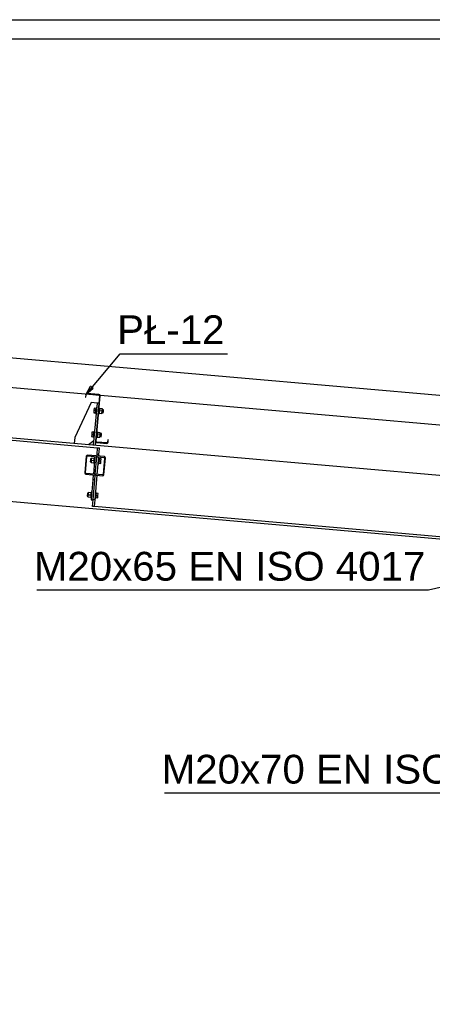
# Paper-space layout 'A0 Advance Steel' of a CAD drawing. Header units: millimetres. Extents: x -21 to 1320, y -7 to 928.
# Tile 116 of 134: x 850 to 893, y 718 to 820. Entities that reach past the tile are written whole.
import ezdxf

# ---------------------------------------------------------------- set-up
doc = ezdxf.new("R2010")
doc.units = ezdxf.units.MM
doc.layers.get('0').update_dxf_attribs({"linetype": 'CONTINUOUS'})
for name, color, linetype in [('AS_Belki', 145, 'CONTINUOUS'), ('AS_Blachy', 30, 'CONTINUOUS'), ('AS_Sruby', 9, 'CONTINUOUS')]:
    doc.layers.add(name, color=color, linetype=linetype)
doc.styles.add('Arial', font='arial.ttf', dxfattribs={"height": 150})

psp = doc.layouts.new('A0 Advance Steel')

# ---------------------------------------------------------------- linework, layer by layer
for p, q in [((931.65, 777.83), (792.65, 789.99)), ((931.65, 774.75), (792.65, 786.91))]:
    psp.add_line(p, q)
at = {"color": 0, "linetype": 'ByBlock', "lineweight": -2}
for p, q in [((856.7, 781.26), (857.21, 782.13)), ((857.47, 781.91), (856.7, 781.26)), ((857.47, 781.91), (857.21, 782.13))]:
    psp.add_line(p, q, dxfattribs=at)
at = {"color": 3, "ltscale": 0.25}
for points in [[(626.84, 626.74), (626.84, 820.34), (953.44, 820.34), (953.44, 626.74), (626.84, 626.74)], [(628.84, 628.74), (628.84, 818.34), (951.44, 818.34), (951.44, 628.74), (628.84, 628.74)]]:
    psp.add_lwpolyline(points, dxfattribs=at)
at = {"color": 7}
for points in [[(856.7, 781.26), (860.3, 785.53), (871.48, 785.53)], [(921.85, 767.64), (892.38, 760.88), (851.62, 760.88)], [(914.48, 745.47), (905.68, 739.73), (864.92, 739.73)]]:
    psp.add_lwpolyline(points, dxfattribs=at)
at = {"layer": 'AS_Belki', "linetype": 'Continuous', "ltscale": 0.25}
for p, q in [((921.85, 770.37), (793.05, 781.64)), ((856.7, 781.27), (856.67, 780.99)), ((856.67, 780.99), (856.72, 780.99)), ((856.71, 781.32), (856.7, 781.27)), ((856.74, 781.35), (856.71, 781.32)), ((856.72, 780.99), (856.75, 781.26)), ((856.79, 781.38), (856.74, 781.35)), ((856.75, 781.26), (856.76, 781.29)), ((856.76, 781.29), (856.77, 781.32)), ((856.77, 781.32), (856.8, 781.33)), ((856.83, 781.38), (856.79, 781.38)), ((856.8, 781.33), (856.83, 781.33)), ((858.08, 781.27), (856.83, 781.38)), ((856.83, 781.33), (858.07, 781.22)), ((858.14, 781.14), (857.73, 776.41)), ((857.78, 776.41), (858.19, 781.14)), ((858.07, 781.22), (858.1, 781.22)), ((858.13, 781.26), (858.08, 781.27)), ((858.1, 781.22), (858.13, 781.2)), ((858.16, 781.23), (858.13, 781.26)), ((858.13, 781.2), (858.14, 781.17)), ((858.14, 781.17), (858.14, 781.14)), ((858.19, 781.19), (858.16, 781.23)), ((858.19, 781.14), (858.19, 781.19)), ((801.06, 780.71), (857.94, 775.73)), ((857.73, 776.41), (857.73, 776.36)), ((857.73, 776.41), (857.73, 776.36)), ((857.73, 776.36), (857.76, 776.32)), ((857.76, 776.32), (857.8, 776.29)), ((857.78, 776.38), (857.78, 776.41)), ((857.8, 776.35), (857.78, 776.38)), ((857.82, 776.33), (857.8, 776.35)), ((857.8, 776.29), (857.84, 776.28)), ((857.85, 776.32), (857.82, 776.33)), ((857.84, 776.28), (858.89, 776.18)), ((858.89, 776.23), (857.85, 776.32)), ((858.92, 776.24), (858.89, 776.23)), ((858.89, 776.18), (858.94, 776.19)), ((858.95, 776.25), (858.92, 776.24)), ((858.94, 776.19), (858.98, 776.21)), ((858.97, 776.27), (858.95, 776.25)), ((859, 776.58), (858.97, 776.3)), ((858.97, 776.3), (858.97, 776.27)), ((858.98, 776.21), (859.01, 776.25)), ((859.05, 776.57), (859, 776.58)), ((859.01, 776.25), (859.02, 776.3)), ((859.02, 776.3), (859.05, 776.57)), ((793.05, 775.02), (921.85, 763.75)), ((856.76, 774.84), (856.61, 773.12)), ((856.69, 773.12), (856.83, 774.8)), ((856.8, 774.93), (856.76, 774.84)), ((856.89, 774.95), (856.8, 774.93)), ((856.83, 774.8), (856.86, 774.85)), ((856.86, 774.85), (856.92, 774.87)), ((858.64, 774.8), (856.89, 774.95)), ((856.92, 774.87), (858.6, 774.72)), ((858.6, 774.72), (858.65, 774.7)), ((858.72, 774.76), (858.64, 774.8)), ((858.75, 774.67), (858.72, 774.76)), ((858.67, 774.64), (858.52, 772.96)), ((858.6, 772.92), (858.75, 774.67)), ((858.65, 774.7), (858.67, 774.64)), ((856.61, 773.12), (856.61, 773.09)), ((856.61, 773.09), (856.63, 773)), ((856.63, 773), (856.71, 772.96)), ((856.71, 773.07), (856.69, 773.12)), ((856.76, 773.04), (856.71, 773.07)), ((856.71, 772.96), (858.47, 772.81)), ((858.43, 772.89), (856.76, 773.04)), ((858.49, 772.91), (858.43, 772.89)), ((858.47, 772.81), (858.56, 772.84)), ((858.52, 772.96), (858.49, 772.91)), ((858.56, 772.84), (858.6, 772.92)), ((895.46, 766.29), (857.6, 769.6))]:
    psp.add_line(p, q, dxfattribs=at)
at = {"layer": 'AS_Blachy', "linetype": 'Continuous', "ltscale": 0.25}
for p, q in [((857.28, 780.44), (855.55, 776.78)), ((857.88, 780.39), (857.28, 780.44)), ((857.88, 780.39), (857.49, 776)), ((858.08, 780.37), (857.88, 780.39)), ((855.55, 776.78), (855.5, 776.18)), ((856.99, 776.05), (857.54, 776.5)), ((857.73, 776.41), (857.69, 775.99)), ((857.88, 775.04), (857.94, 775.73)), ((857.94, 775.73), (858.14, 775.72)), ((857.66, 774.81), (857.5, 772.97)), ((857.7, 772.96), (857.86, 774.79)), ((857.86, 774.87), (857.88, 775.04)), ((858.08, 775.02), (857.88, 775.04)), ((857.9, 772.94), (858.06, 774.77)), ((858.06, 774.85), (858.08, 775.02)), ((858.08, 775.02), (858.13, 775.64)), ((858.13, 775.64), (858.14, 775.72)), ((857.49, 772.89), (857.45, 772.39)), ((857.65, 772.38), (857.69, 772.88)), ((857.67, 770.3), (857.89, 772.86)), ((857.45, 772.39), (857.26, 770.3)), ((857.65, 772.38), (857.45, 772.39)), ((857.46, 770.29), (857.65, 772.38)), ((857.26, 770.3), (857.46, 770.29)), ((857.41, 769.62), (857.46, 770.29)), ((857.6, 769.6), (857.41, 769.62)), ((857.67, 770.3), (857.47, 770.32)), ((857.6, 769.6), (857.67, 770.3))]:
    psp.add_line(p, q, dxfattribs=at)
at = {"layer": 'AS_Sruby', "linetype": 'Continuous', "ltscale": 0.25}
for p, q in [((857.57, 779.84), (857.55, 779.61)), ((857.77, 779.83), (857.57, 779.84)), ((857.83, 779.89), (857.77, 779.89)), ((857.77, 779.87), (857.77, 779.89)), ((857.77, 779.89), (857.77, 779.89)), ((857.77, 779.84), (857.77, 779.87)), ((857.77, 779.81), (857.77, 779.84)), ((858.14, 779.86), (858.08, 779.87)), ((858.14, 779.86), (858.14, 779.84)), ((858.14, 779.86), (858.14, 779.86)), ((858.14, 779.84), (858.14, 779.81)), ((857.55, 779.61), (857.53, 779.38)), ((857.53, 779.38), (857.73, 779.37)), ((857.75, 779.6), (857.55, 779.61)), ((857.72, 779.32), (857.73, 779.35)), ((857.72, 779.3), (857.72, 779.32)), ((857.72, 779.3), (857.78, 779.29)), ((857.72, 779.3), (857.72, 779.3)), ((857.73, 779.43), (857.74, 779.48)), ((857.73, 779.38), (857.73, 779.43)), ((857.73, 779.37), (857.73, 779.38)), ((857.73, 779.35), (857.73, 779.37)), ((857.74, 779.54), (857.75, 779.6)), ((857.74, 779.48), (857.74, 779.54)), ((857.75, 779.67), (857.77, 779.83)), ((857.75, 779.65), (857.76, 779.71)), ((857.75, 779.6), (857.75, 779.65)), ((857.76, 779.76), (857.77, 779.81)), ((857.76, 779.71), (857.76, 779.76)), ((858.03, 779.27), (858.09, 779.27)), ((858.1, 779.35), (858.09, 779.32)), ((858.09, 779.32), (858.09, 779.29)), ((858.09, 779.29), (858.09, 779.27)), ((858.09, 779.27), (858.09, 779.27)), ((858.11, 779.45), (858.1, 779.4)), ((858.1, 779.4), (858.1, 779.35)), ((858.1, 779.33), (858.39, 779.31)), ((858.12, 779.56), (858.11, 779.51)), ((858.11, 779.51), (858.11, 779.45)), ((858.13, 779.68), (858.12, 779.62)), ((858.12, 779.62), (858.12, 779.56)), ((858.41, 779.54), (858.12, 779.56)), ((858.14, 779.81), (858.13, 779.78)), ((858.13, 779.78), (858.13, 779.73)), ((858.13, 779.73), (858.13, 779.68)), ((858.43, 779.77), (858.14, 779.79)), ((858.39, 779.31), (858.41, 779.54)), ((858.4, 779.38), (858.53, 779.37)), ((858.41, 779.54), (858.43, 779.77)), ((858.41, 779.54), (858.42, 779.64)), ((858.56, 779.69), (858.42, 779.7)), ((858.53, 779.41), (858.54, 779.47)), ((858.53, 779.38), (858.53, 779.41)), ((858.53, 779.37), (858.53, 779.38)), ((858.54, 779.53), (858.55, 779.59)), ((858.54, 779.47), (858.54, 779.53)), ((858.55, 779.64), (858.56, 779.67)), ((858.55, 779.59), (858.55, 779.64)), ((858.56, 779.67), (858.56, 779.69)), ((857.33, 777.12), (857.31, 776.89)), ((857.31, 776.89), (857.51, 776.87)), ((857.35, 777.35), (857.33, 777.12)), ((857.53, 777.11), (857.33, 777.12)), ((857.55, 777.34), (857.35, 777.35)), ((857.5, 776.83), (857.51, 776.86)), ((857.5, 776.81), (857.5, 776.83)), ((857.5, 776.81), (857.56, 776.8)), ((857.5, 776.81), (857.5, 776.81)), ((857.51, 776.94), (857.52, 776.99)), ((857.51, 776.89), (857.51, 776.94)), ((857.51, 776.86), (857.51, 776.89)), ((857.52, 777.05), (857.53, 777.11)), ((857.52, 776.99), (857.52, 777.05)), ((857.53, 777.16), (857.54, 777.22)), ((857.53, 777.11), (857.53, 777.16)), ((857.54, 777.27), (857.55, 777.32)), ((857.54, 777.22), (857.54, 777.27)), ((857.55, 777.38), (857.55, 777.4)), ((857.55, 777.4), (857.56, 777.4)), ((857.55, 777.35), (857.55, 777.38)), ((857.55, 777.32), (857.55, 777.35)), ((857.55, 777.3), (857.55, 777.34)), ((857.61, 777.4), (857.56, 777.4)), ((857.81, 776.78), (857.87, 776.77)), ((857.92, 777.37), (857.86, 777.38)), ((857.88, 776.82), (857.87, 776.8)), ((857.87, 776.8), (857.87, 776.78)), ((857.87, 776.78), (857.87, 776.77)), ((857.89, 776.96), (857.88, 776.91)), ((857.88, 776.91), (857.88, 776.86)), ((857.88, 776.86), (857.88, 776.82)), ((857.88, 776.84), (858.17, 776.82)), ((857.9, 777.07), (857.89, 777.02)), ((857.89, 777.02), (857.89, 776.96)), ((857.91, 777.19), (857.9, 777.13)), ((857.9, 777.13), (857.9, 777.07)), ((858.19, 777.05), (857.9, 777.07)), ((857.92, 777.28), (857.91, 777.24)), ((857.91, 777.24), (857.91, 777.19)), ((857.92, 777.37), (857.92, 777.35)), ((857.92, 777.37), (857.92, 777.37)), ((857.92, 777.35), (857.92, 777.32)), ((857.92, 777.32), (857.92, 777.3)), ((858.21, 777.28), (857.92, 777.3)), ((857.92, 777.3), (857.92, 777.28)), ((858.17, 776.82), (858.19, 777.05)), ((858.18, 776.89), (858.31, 776.88)), ((858.19, 777.05), (858.21, 777.28)), ((858.34, 777.2), (858.21, 777.21)), ((858.31, 776.89), (858.32, 776.92)), ((858.31, 776.88), (858.31, 776.89)), ((858.32, 776.97), (858.33, 777.04)), ((858.32, 776.92), (858.32, 776.97)), ((858.33, 777.1), (858.34, 777.15)), ((858.33, 777.04), (858.33, 777.1)), ((858.34, 777.18), (858.34, 777.2)), ((858.34, 777.15), (858.34, 777.18)), ((857.18, 774.36), (857.17, 774.31)), ((857.17, 774.31), (857.17, 774.28)), ((857.17, 774.28), (857.17, 774.27)), ((857.17, 774.27), (857.25, 774.26)), ((857.19, 774.49), (857.18, 774.43)), ((857.18, 774.43), (857.18, 774.36)), ((857.2, 774.57), (857.19, 774.54)), ((857.19, 774.54), (857.19, 774.49)), ((857.28, 774.58), (857.2, 774.58)), ((857.2, 774.58), (857.2, 774.57)), ((857.27, 774.42), (857.25, 774.19)), ((857.25, 774.19), (857.54, 774.16)), ((857.29, 774.65), (857.27, 774.42)), ((857.27, 774.42), (857.56, 774.39)), ((857.58, 774.62), (857.29, 774.65)), ((857.55, 774.23), (857.54, 774.18)), ((857.54, 774.18), (857.54, 774.14)), ((857.54, 774.14), (857.54, 774.12)), ((857.54, 774.12), (857.54, 774.1)), ((857.54, 774.1), (857.54, 774.09)), ((857.54, 774.09), (857.6, 774.09)), ((857.56, 774.33), (857.55, 774.28)), ((857.55, 774.28), (857.55, 774.23)), ((857.57, 774.45), (857.56, 774.39)), ((857.56, 774.39), (857.56, 774.33)), ((857.57, 774.47), (857.58, 774.62)), ((857.58, 774.56), (857.57, 774.51)), ((857.57, 774.51), (857.57, 774.45)), ((857.59, 774.67), (857.58, 774.64)), ((857.58, 774.64), (857.58, 774.6)), ((857.58, 774.6), (857.58, 774.56)), ((857.65, 774.69), (857.59, 774.69)), ((857.59, 774.69), (857.59, 774.67)), ((857.59, 774.69), (857.59, 774.69)), ((857.99, 774.05), (858.05, 774.05)), ((858.11, 774.65), (858.05, 774.65)), ((858.05, 774.05), (858.06, 774.07)), ((858.05, 774.05), (858.05, 774.05)), ((858.07, 774.27), (858.06, 774.12)), ((858.06, 774.14), (858.07, 774.18)), ((858.06, 774.1), (858.06, 774.14)), ((858.06, 774.12), (858.26, 774.1)), ((858.06, 774.07), (858.06, 774.1)), ((858.07, 774.23), (858.08, 774.29)), ((858.07, 774.18), (858.07, 774.23)), ((858.09, 774.42), (858.08, 774.35)), ((858.08, 774.35), (858.09, 774.41)), ((858.08, 774.35), (858.28, 774.33)), ((858.08, 774.29), (858.08, 774.35)), ((858.09, 774.51), (858.1, 774.56)), ((858.1, 774.54), (858.09, 774.48)), ((858.09, 774.46), (858.09, 774.51)), ((858.09, 774.41), (858.09, 774.46)), ((858.1, 774.62), (858.11, 774.64)), ((858.1, 774.6), (858.1, 774.62)), ((858.1, 774.56), (858.1, 774.6)), ((858.3, 774.56), (858.1, 774.58)), ((858.11, 774.64), (858.11, 774.65)), ((858.26, 774.1), (858.28, 774.33)), ((858.28, 774.33), (858.3, 774.56)), ((856.87, 770.84), (856.86, 770.78)), ((856.86, 770.78), (856.86, 770.73)), ((856.86, 770.73), (856.86, 770.69)), ((856.86, 770.69), (856.86, 770.68)), ((856.86, 770.68), (856.94, 770.67)), ((856.88, 770.9), (856.87, 770.84)), ((856.97, 770.99), (856.88, 771)), ((856.88, 771), (856.88, 770.99)), ((856.88, 770.99), (856.88, 770.95)), ((856.88, 770.95), (856.88, 770.9)), ((856.95, 770.83), (856.93, 770.6)), ((856.97, 771.06), (856.95, 770.83)), ((856.95, 770.83), (857.25, 770.81)), ((857.27, 771.04), (856.97, 771.06)), ((857.24, 770.69), (857.23, 770.64)), ((857.23, 770.64), (857.23, 770.59)), ((857.25, 770.81), (857.24, 770.75)), ((857.24, 770.75), (857.24, 770.69)), ((857.26, 770.92), (857.25, 770.86)), ((857.25, 770.86), (857.25, 770.81)), ((857.26, 770.88), (857.27, 771.04)), ((857.27, 771.02), (857.26, 770.97)), ((857.26, 770.97), (857.26, 770.92)), ((857.33, 771.1), (857.27, 771.1)), ((857.27, 771.1), (857.27, 771.08)), ((857.27, 771.1), (857.27, 771.1)), ((857.27, 771.08), (857.27, 771.05)), ((857.27, 771.05), (857.27, 771.02)), ((857.79, 771.06), (857.73, 771.06)), ((857.76, 770.68), (857.75, 770.53)), ((857.75, 770.59), (857.76, 770.65)), ((857.76, 770.7), (857.77, 770.76)), ((857.76, 770.65), (857.76, 770.7)), ((857.77, 770.82), (857.78, 770.88)), ((857.77, 770.76), (857.77, 770.82)), ((857.77, 770.76), (857.97, 770.74)), ((857.78, 770.93), (857.79, 770.97)), ((857.78, 770.95), (857.78, 770.9)), ((857.78, 770.88), (857.78, 770.93)), ((857.79, 771.05), (857.79, 771.06)), ((857.79, 771.04), (857.79, 771.05)), ((857.79, 771.01), (857.79, 771.04)), ((857.79, 770.97), (857.79, 771.01)), ((857.99, 770.97), (857.79, 770.99)), ((857.95, 770.51), (857.97, 770.74)), ((857.97, 770.74), (857.99, 770.97)), ((856.93, 770.6), (857.23, 770.58)), ((857.23, 770.56), (857.22, 770.53)), ((857.22, 770.53), (857.22, 770.51)), ((857.22, 770.51), (857.28, 770.5)), ((857.22, 770.51), (857.22, 770.51)), ((857.23, 770.59), (857.23, 770.56)), ((857.68, 770.47), (857.74, 770.46)), ((857.74, 770.51), (857.75, 770.55)), ((857.74, 770.48), (857.74, 770.51)), ((857.74, 770.47), (857.74, 770.48)), ((857.74, 770.46), (857.74, 770.47)), ((857.75, 770.55), (857.75, 770.59)), ((857.75, 770.53), (857.95, 770.51))]:
    psp.add_line(p, q, dxfattribs=at)

# ---------------------------------------------------------------- texts
at = {"color": 7, "style": 'Arial'}
for s, p in [('PŁ-12', (859.97, 786.53)), ('M20x65 EN ISO 4017', (851.3, 761.88)), ('M20x70 EN ISO 4017', (864.61, 740.73))]:
    psp.add_text(s, height=3, dxfattribs=at).set_placement(p)

doc.saveas('drawing.dxf')
